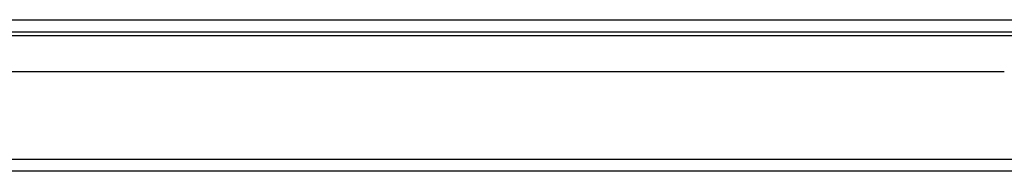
# Model space of a CAD drawing. Header units: inches. Extents: x 20 to 506, y 54 to 236.
# Tile 33 of 245: x 76.2 to 84.11, y 54.6 to 55.81. Entities that reach past the tile are written whole.
import ezdxf

# ---------------------------------------------------------------- set-up
doc = ezdxf.new("R2010")
doc.units = ezdxf.units.IN
doc.header["$MEASUREMENT"] = 0
doc.layers.add('Visible Edges(ANSI)', color=7, linetype='Continuous', lineweight=25)
doc.layers.add('Visible Tangent Edges(ANSI)', color=7, linetype='Continuous', lineweight=25)

msp = doc.modelspace()

# ---------------------------------------------------------------- linework, layer by layer
at = {"layer": 'Visible Edges(ANSI)'}
for p, q in [((68.3494, 55.7146), (116.1514, 55.7146)), ((84.1069, 55.395), (74.1919, 55.395)), ((116.0529, 54.595), (68.4479, 54.595))]:
    msp.add_line(p, q, dxfattribs=at)
at = {"layer": 'Visible Tangent Edges(ANSI)'}
for p, q in [((68.3494, 55.8136), (115.3843, 55.8136)), ((84.9201, 55.6836), (73.3788, 55.6836)), ((68.4479, 54.694), (116.0529, 54.694))]:
    msp.add_line(p, q, dxfattribs=at)

doc.saveas('drawing.dxf')
